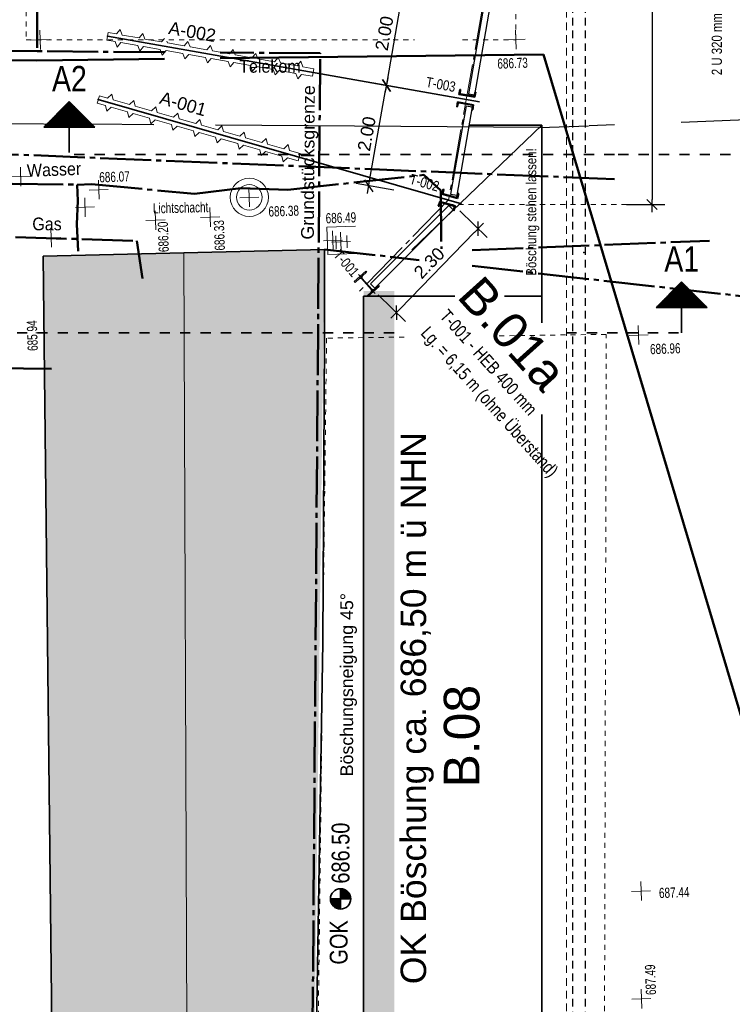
# Model space of a CAD drawing. Header units: metres. Extents: x 1 to 118, y 0 to 84.
# Tile 7 of 24: x 24 to 38, y 34 to 53. Entities that reach past the tile are written whole.
import ezdxf

# ---------------------------------------------------------------- set-up
doc = ezdxf.new("R2010")
doc.units = ezdxf.units.M
for name, pattern in [('ACHSE1', [5.6, 5, -0.25, 0.1, -0.25]), ('ACHSE3', [1.25, 1, -0.1, 0.05, -0.1]), ('DURCHG', [0]), ('GESTR1', [0.4, 0.2, -0.2]), ('GESTR2', [0.25, 0.15, -0.1]), ('GESTR3', [0.2, 0.1, -0.1]), ('PUNKTE', [0.15, 0.05, -0.1])]:
    doc.linetypes.add(name, pattern=pattern)
for name, color, linetype in [('Anker', 7, 'Continuous'), ('Ankerplatte', 7, 'Continuous'), ('Ausfachung', 7, 'Continuous'), ('Aushub', 7, 'Continuous'), ('Bestand', 7, 'Continuous'), ('BT-Beschriftung_Bohlträger', 7, 'Continuous'), ('BT-Verbau', 7, 'Continuous'), ('Gas', 7, 'Continuous'), ('GEOMETRIE', 7, 'Continuous'), ('Grundst_cksgrenze', 7, 'Continuous'), ('H_henkoten', 7, 'Continuous'), ('HILFPU', 7, 'Continuous'), ('MAKET', 7, 'Continuous'), ('Nachbargeb_ude', 7, 'Continuous'), ('Regenwasserversickerung', 7, 'Continuous'), ('SCHNPF', 7, 'Continuous'), ('Sparten_Vermessung', 7, 'Continuous'), ('Strom', 7, 'Continuous'), ('SW-Kanal', 7, 'Continuous'), ('Telekom', 7, 'Continuous'), ('TEXTE', 7, 'Continuous'), ('UG', 7, 'Continuous'), ('Wasser', 7, 'Continuous')]:
    doc.layers.add(name, color=color, linetype=linetype)
doc.styles.add('Arial', font='arial.ttf')
doc.dimstyles.new('ISBSTRICH4E', dxfattribs={"dimtxt": 0.25, "dimasz": 0.1, "dimexe": 0.25, "dimexo": 0, "dimgap": 0.09, "dimtad": 1, "dimzin": 0, "dimdsep": 46, "dimtxsty": 'Arial', "dimblk": 'ID4', "dimblk1": 'ID4', "dimblk2": 'ID4', "dimsah": 1, "dimcen": 0.09, "dimdle": 0.15, "dimclrd": 7, "dimclre": 7, "dimclrt": 7, "dimazin": 0, "dimtfac": 1, "dimtdec": 4, "dimtix": 1, "dimtmove": 2, "dimatfit": 3, "dimfxl": 1, "dimtvp": 0.004, "dimtolj": 1, "dimtzin": 0, "dimarcsym": 0})

# ---------------------------------------------------------------- blocks, each defined once
blk = doc.blocks.new('DIM43')
at = {"layer": 'Aushub', "color": 7, "linetype": 'DURCHG', "lineweight": 35}
for p, q in [((30.558, 35.82), (30.558, 36.22)), ((30.758, 36.02), (30.358, 36.02))]:
    blk.add_line(p, q, dxfattribs=at)
blk.add_circle((30.558, 36.02), 0.2, dxfattribs=at)
blk = doc.blocks.new('DIM44')
at = {"layer": 'Aushub', "color": 7, "style": 'Arial', "width": 0.8}
blk.add_text('686.50', height=0.35, rotation=450, dxfattribs=at).set_placement((30.733, 36.32))
blk = doc.blocks.new('ID4')
at = {"color": 7, "linetype": 'DURCHG', "lineweight": 25}
for p, q in [((-1, -1), (1, 1)), ((1.5, 0), (-1, 0))]:
    blk.add_line(p, q, dxfattribs=at)
blk = doc.blocks.new('*D91')
at = {"layer": 'Defpoints', "color": 0}
for p in [(31.806, 53.949), (32.298, 53.862), (31.951, 51.892)]:
    blk.add_point(p, dxfattribs=at)
at = {"layer": 'MAKET', "color": 7, "lineweight": -2}
for p, q in [((32.298, 53.862), (31.56, 53.992)), ((31.476, 52.078), (31.788, 53.85)), ((31.951, 51.892), (31.212, 52.023))]:
    blk.add_line(p, q, dxfattribs=at)
at = {"layer": 'MAKET', "color": 7, "lineweight": -2, "xscale": 0.1, "yscale": 0.1, "zscale": 0.1}
for p, rotation in [((31.806, 53.949), 79.9999999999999), ((31.459, 51.979), 259.9999999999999)]:
    blk.add_blockref('ID4', p, dxfattribs=dict(at, rotation=rotation))
at = {"layer": 'MAKET', "color": 7, "insert": (31.418, 53.002), "char_height": 0.25, "attachment_point": 5, "rotation": 80, "style": 'Arial'}
blk.add_mtext('\\A1;2.00', dxfattribs=at)
blk = doc.blocks.new('*D92')
at = {"layer": 'Defpoints', "color": 0}
for p in [(31.459, 51.979), (31.951, 51.892), (31.604, 49.923)]:
    blk.add_point(p, dxfattribs=at)
at = {"layer": 'MAKET', "color": 7, "lineweight": -2}
for p, q in [((31.951, 51.892), (31.212, 52.023)), ((31.129, 50.108), (31.441, 51.881)), ((31.604, 49.923), (30.865, 50.053))]:
    blk.add_line(p, q, dxfattribs=at)
at = {"layer": 'MAKET', "color": 7, "lineweight": -2, "xscale": 0.1, "yscale": 0.1, "zscale": 0.1}
for p, rotation in [((31.459, 51.979), 79.99999999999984), ((31.111, 50.01), 259.9999999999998)]:
    blk.add_blockref('ID4', p, dxfattribs=dict(at, rotation=rotation))
at = {"layer": 'MAKET', "color": 7, "insert": (31.071, 51.032), "char_height": 0.25, "attachment_point": 5, "rotation": 80, "style": 'Arial'}
blk.add_mtext('\\A1;2.00', dxfattribs=at)
blk = doc.blocks.new('*D94')
at = {"layer": 'Defpoints', "color": 0}
for p in [(36.17, 59.64), (36.17, 49.643), (36.67, 49.643)]:
    blk.add_point(p, dxfattribs=at)
at = {"layer": 'MAKET', "color": 7, "lineweight": -2}
for p, q in [((36.17, 59.64), (36.92, 59.64)), ((36.67, 59.54), (36.67, 49.743)), ((36.17, 49.643), (36.92, 49.643))]:
    blk.add_line(p, q, dxfattribs=at)
at = {"layer": 'MAKET', "color": 7, "lineweight": -2, "xscale": 0.1, "yscale": 0.1, "zscale": 0.1}
for p, rotation in [((36.67, 59.64), 90.0000000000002), ((36.67, 49.643), 270.0000000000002)]:
    blk.add_blockref('ID4', p, dxfattribs=dict(at, rotation=rotation))
at = {"layer": 'MAKET', "color": 7, "insert": (36.452, 54.642), "char_height": 0.25, "attachment_point": 5, "rotation": 90, "style": 'Arial'}
blk.add_mtext('\\A1;10.00', dxfattribs=at)
blk = doc.blocks.new('*D112')
at = {"layer": 'Defpoints', "color": 0}
for p in [(32.898, 49.518), (31.294, 47.871), (31.652, 47.522)]:
    blk.add_point(p, dxfattribs=at)
at = {"layer": 'MAKET', "color": 7, "lineweight": -2}
for p, q in [((32.898, 49.518), (33.436, 48.995)), ((33.187, 49.098), (31.722, 47.593)), ((31.294, 47.871), (31.831, 47.347))]:
    blk.add_line(p, q, dxfattribs=at)
at = {"layer": 'MAKET', "color": 7, "lineweight": -2, "xscale": 0.1, "yscale": 0.1, "zscale": 0.1}
for p, rotation in [((33.257, 49.169), 45.75833396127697), ((31.652, 47.522), 225.7583339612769)]:
    blk.add_blockref('ID4', p, dxfattribs=dict(at, rotation=rotation))
at = {"layer": 'MAKET', "color": 7, "insert": (32.298, 48.497), "char_height": 0.25, "attachment_point": 5, "rotation": 45.7583, "style": 'Arial'}
blk.add_mtext('\\A1;2.30', dxfattribs=at)

msp = doc.modelspace()

# ---------------------------------------------------------------- hatches: boundary and pattern name
at = {"layer": 'Aushub'}
for points in [[(31.009, 24.247), (31.611, 24.247), (31.611, 47.944), (31.009, 47.944)], [(30.558, 36.02), (30.758, 36.02, 0.414214), (30.558, 36.22)], [(30.558, 35.82), (30.558, 36.02), (30.358, 36.02, 0.414214)]]:
    msp.add_hatch(color=7, dxfattribs=at).paths.add_polyline_path(points)
at = {"layer": 'Nachbargeb_ude'}
msp.add_hatch(color=7, dxfattribs=at).paths.add_polyline_path([(30.241, 48.763), (24.722, 48.632), (24.92, 31.299), (16.01, 31.412), (15.965, 24.616), (18.38, 24.509), (18.385, 24.369), (29.938, 24.204), (30.241, 48.763)])

# ---------------------------------------------------------------- linework, layer by layer
at = {"layer": 'Anker', "color": 7, "linetype": 'DURCHG', "lineweight": 18}
for p, q in [((25.97, 52.871), (25.996, 53.019)), ((26.161, 52.99), (25.996, 53.019)), ((26.235, 53.078), (26.161, 52.99)), ((26.235, 53.078), (26.274, 52.969)), ((26.604, 52.911), (26.274, 52.969)), ((26.678, 53), (26.604, 52.911)), ((26.678, 53), (26.718, 52.891)), ((26.135, 52.842), (25.97, 52.871)), ((26.174, 52.733), (26.135, 52.842)), ((26.174, 52.733), (26.248, 52.822)), ((26.578, 52.764), (26.248, 52.822)), ((26.617, 52.655), (26.578, 52.764)), ((26.617, 52.655), (26.692, 52.744)), ((27.021, 52.686), (26.692, 52.744)), ((27.047, 52.833), (26.718, 52.891)), ((27.101, 52.898), (27.047, 52.833)), ((27.147, 52.851), (27.161, 52.813)), ((27.49, 52.755), (27.161, 52.813)), ((27.564, 52.844), (27.49, 52.755)), ((27.564, 52.844), (27.604, 52.735)), ((28.008, 52.765), (27.933, 52.677)), ((28.008, 52.765), (28.047, 52.657)), ((27.061, 52.577), (27.021, 52.686)), ((27.061, 52.577), (27.135, 52.665)), ((27.464, 52.607), (27.135, 52.665)), ((27.504, 52.499), (27.464, 52.607)), ((27.504, 52.499), (27.578, 52.587)), ((27.907, 52.529), (27.578, 52.587)), ((27.933, 52.677), (27.604, 52.735)), ((28.377, 52.599), (28.047, 52.657)), ((28.451, 52.687), (28.377, 52.599)), ((28.451, 52.687), (28.49, 52.579)), ((28.82, 52.521), (28.49, 52.579)), ((28.894, 52.609), (28.82, 52.521)), ((28.894, 52.609), (28.933, 52.501)), ((27.947, 52.421), (27.907, 52.529)), ((27.947, 52.421), (28.021, 52.509)), ((28.351, 52.451), (28.021, 52.509)), ((28.39, 52.343), (28.351, 52.451)), ((28.39, 52.343), (28.464, 52.431)), ((28.794, 52.373), (28.464, 52.431)), ((28.833, 52.264), (28.794, 52.373)), ((28.833, 52.264), (28.907, 52.353)), ((29.237, 52.295), (28.907, 52.353)), ((29.263, 52.443), (28.933, 52.501)), ((29.337, 52.531), (29.263, 52.443)), ((29.337, 52.531), (29.377, 52.422)), ((29.706, 52.364), (29.377, 52.422)), ((29.78, 52.453), (29.706, 52.364)), ((29.78, 52.453), (29.82, 52.344)), ((29.276, 52.186), (29.237, 52.295)), ((29.276, 52.186), (29.351, 52.275)), ((29.68, 52.217), (29.351, 52.275)), ((29.72, 52.108), (29.68, 52.217)), ((29.72, 52.108), (29.794, 52.197)), ((30.008, 52.159), (29.794, 52.197)), ((30.034, 52.307), (29.82, 52.344)), ((30.008, 52.159), (30.034, 52.307)), ((25.784, 51.632), (25.825, 51.776)), ((25.986, 51.73), (25.825, 51.776)), ((26.069, 51.811), (25.986, 51.73)), ((26.069, 51.811), (26.097, 51.698)), ((25.944, 51.586), (25.784, 51.632)), ((25.972, 51.474), (25.944, 51.586)), ((26.418, 51.606), (26.097, 51.698)), ((26.501, 51.686), (26.418, 51.606)), ((26.501, 51.686), (26.529, 51.574)), ((25.972, 51.474), (26.055, 51.554)), ((26.377, 51.462), (26.055, 51.554)), ((26.405, 51.35), (26.377, 51.462)), ((26.405, 51.35), (26.488, 51.43)), ((26.809, 51.338), (26.488, 51.43)), ((26.851, 51.482), (26.529, 51.574)), ((26.934, 51.562), (26.851, 51.482)), ((26.934, 51.562), (26.962, 51.45)), ((27.283, 51.358), (26.962, 51.45)), ((27.366, 51.438), (27.283, 51.358)), ((27.366, 51.438), (27.394, 51.326)), ((26.837, 51.226), (26.809, 51.338)), ((26.837, 51.226), (26.92, 51.306)), ((27.242, 51.214), (26.92, 51.306)), ((27.27, 51.102), (27.242, 51.214)), ((27.716, 51.234), (27.394, 51.326)), ((27.799, 51.314), (27.716, 51.234)), ((27.799, 51.314), (27.827, 51.202)), ((28.148, 51.11), (27.827, 51.202)), ((27.27, 51.102), (27.353, 51.182)), ((27.674, 51.09), (27.353, 51.182)), ((27.702, 50.978), (27.674, 51.09)), ((27.702, 50.978), (27.785, 51.058)), ((28.107, 50.966), (27.785, 51.058)), ((28.231, 51.19), (28.148, 51.11)), ((28.231, 51.19), (28.259, 51.078)), ((28.581, 50.986), (28.259, 51.078)), ((28.664, 51.066), (28.581, 50.986)), ((28.664, 51.066), (28.692, 50.954)), ((28.135, 50.854), (28.107, 50.966)), ((28.135, 50.854), (28.218, 50.934)), ((28.54, 50.842), (28.218, 50.934)), ((28.568, 50.73), (28.54, 50.842)), ((28.568, 50.73), (28.651, 50.81)), ((28.972, 50.718), (28.651, 50.81)), ((29.014, 50.862), (28.692, 50.954)), ((29.097, 50.942), (29.014, 50.862)), ((29.097, 50.942), (29.125, 50.83)), ((29.446, 50.738), (29.125, 50.83)), ((29.529, 50.818), (29.446, 50.738)), ((29.529, 50.818), (29.557, 50.706)), ((29, 50.606), (28.972, 50.718)), ((29, 50.606), (29.083, 50.686)), ((29.405, 50.594), (29.083, 50.686)), ((29.766, 50.646), (29.557, 50.706)), ((29.725, 50.502), (29.766, 50.646)), ((29.433, 50.482), (29.405, 50.594)), ((29.433, 50.482), (29.516, 50.562)), ((29.725, 50.502), (29.516, 50.562))]:
    msp.add_line(p, q, dxfattribs=at)
at = {"layer": 'Anker', "color": 7, "linetype": 'DURCHG', "lineweight": 35}
for p, q in [((25.983, 52.945), (33.287, 51.657)), ((25.804, 51.704), (32.934, 49.66))]:
    msp.add_line(p, q, dxfattribs=at)
at = {"layer": 'Anker', "color": 4}
for p in [(25.983, 52.945), (30.021, 52.233), (25.804, 51.704), (33.025, 51.703), (29.746, 50.574), (32.677, 49.733)]:
    msp.add_point(p, dxfattribs=at)
at = {"layer": 'Ausfachung', "color": 7, "linetype": 'DURCHG', "lineweight": 25}
for p, q in [((33.371, 53.548), (33.066, 51.814)), ((33.49, 53.528), (33.184, 51.793)), ((33.066, 51.814), (33.184, 51.793)), ((33.024, 51.579), (32.718, 49.845)), ((33.142, 51.558), (32.837, 49.824)), ((33.024, 51.579), (33.142, 51.558)), ((32.718, 49.845), (32.837, 49.824)), ((32.682, 49.623), (31.143, 48.086)), ((32.766, 49.538), (31.228, 48.001)), ((32.682, 49.623), (32.766, 49.538)), ((31.143, 48.086), (31.228, 48.001))]:
    msp.add_line(p, q, dxfattribs=at)
at = {"layer": 'Aushub', "color": 7, "linetype": 'DURCHG', "lineweight": 35}
for p, q in [((34.509, 51.198), (31.957, 48.755)), ((34.509, 51.198), (33.079, 51.198)), ((34.509, 51.198), (34.509, 47.32)), ((31.009, 47.848), (31.009, 24.247)), ((32.802, 47.848), (31.009, 47.848)), ((34.509, 47.848), (33.772, 47.848)), ((34.509, 45.522), (34.509, 29.409))]:
    msp.add_line(p, q, dxfattribs=at)
at = {"layer": 'Bestand', "color": 254, "linetype": 'GESTR3', "lineweight": 13}
for p, q in [((24.344, 65.437), (24.389, 52.874)), ((33.996, 52.878), (33.993, 54.409)), ((24.389, 52.874), (32.012, 52.877)), ((32.953, 52.878), (33.996, 52.878)), ((30.283, 47.022), (30.01, 24.429)), ((31.805, 47.043), (30.283, 47.022)), ((35.771, 47.096), (33.559, 47.066)), ((35.714, 24.419), (35.771, 47.096))]:
    msp.add_line(p, q, dxfattribs=at)
at = {"layer": 'BT-Verbau', "color": 7, "linetype": 'ACHSE3', "lineweight": 18}
for p, q in [((33.372, 53.673), (32.677, 49.733)), ((32.677, 49.733), (30.905, 47.914))]:
    msp.add_line(p, q, dxfattribs=at)
at = {"layer": 'BT-Verbau', "color": 7, "linetype": 'DURCHG', "lineweight": 35}
for p, q in [((32.898, 51.903), (32.88, 51.805)), ((32.88, 51.805), (33.195, 51.749)), ((32.9, 51.903), (32.898, 51.903)), ((32.904, 51.828), (32.911, 51.887)), ((33.165, 51.769), (32.915, 51.813)), ((33.195, 51.837), (33.181, 51.779)), ((33.195, 51.749), (33.213, 51.848)), ((33.213, 51.848), (33.211, 51.848)), ((32.837, 51.558), (32.854, 51.657)), ((32.854, 51.657), (33.169, 51.601)), ((32.868, 51.627), (32.855, 51.569)), ((33.134, 51.593), (32.884, 51.637)), ((33.169, 51.601), (33.152, 51.503)), ((32.839, 51.558), (32.837, 51.558)), ((33.138, 51.519), (33.146, 51.578)), ((33.152, 51.503), (33.15, 51.503)), ((32.572, 49.946), (32.544, 49.85)), ((32.544, 49.85), (32.852, 49.761)), ((32.57, 49.871), (32.584, 49.929)), ((32.574, 49.945), (32.572, 49.946)), ((32.824, 49.784), (32.58, 49.854)), ((32.86, 49.849), (32.841, 49.793)), ((32.852, 49.761), (32.879, 49.858)), ((32.879, 49.858), (32.877, 49.858)), ((32.475, 49.609), (32.503, 49.705)), ((32.514, 49.674), (32.494, 49.618)), ((32.503, 49.705), (32.811, 49.617)), ((32.775, 49.613), (32.531, 49.683)), ((32.477, 49.609), (32.475, 49.609)), ((32.771, 49.538), (32.785, 49.596)), ((32.783, 49.521), (32.781, 49.522)), ((32.811, 49.617), (32.783, 49.521)), ((31.051, 48.335), (30.827, 48.134)), ((30.98, 48.239), (31.067, 48.317)), ((31.067, 48.317), (31.051, 48.335)), ((30.827, 48.134), (30.844, 48.116)), ((30.844, 48.116), (30.93, 48.194)), ((30.968, 48.192), (31.167, 47.97)), ((31.177, 47.979), (30.978, 48.201)), ((31.165, 47.932), (31.079, 47.855)), ((31.095, 47.837), (31.318, 48.037)), ((31.302, 48.055), (31.216, 47.977)), ((31.318, 48.037), (31.302, 48.055)), ((31.079, 47.855), (31.095, 47.837))]:
    msp.add_line(p, q, dxfattribs=at)
at = {"layer": 'BT-Verbau', "color": 7, "linetype": 'ACHSE1', "lineweight": 18}
for p, q in [((32.833, 51.737), (33.217, 51.669)), ((32.49, 49.787), (32.865, 49.68)), ((30.907, 48.27), (31.239, 47.901))]:
    msp.add_line(p, q, dxfattribs=at)
at = {"layer": 'BT-Verbau', "color": 180, "linetype": 'DURCHG', "lineweight": 50}
msp.add_line((30.781, 48.321), (30.781, 48.321), dxfattribs=at)
at = {"layer": 'BT-Verbau', "color": 7, "linetype": 'DURCHG', "lineweight": 35}
for centre, radius, start, end in [((32.897, 51.889), 0.014, 352.8624, 80), ((32.917, 51.827), 0.014, 172.8624, 260), ((33.168, 51.782), 0.014, 260, 347.1376), ((33.208, 51.834), 0.014, 80, 167.1376), ((32.882, 51.624), 0.014, 80, 167.1376), ((33.132, 51.58), 0.014, 352.8624, 80), ((32.841, 51.572), 0.014, 260, 347.1376), ((33.152, 51.517), 0.014, 172.8624, 260), ((32.584, 49.867), 0.014, 166.8624, 254), ((32.57, 49.932), 0.014, 346.8624, 74), ((32.874, 49.845), 0.014, 74, 161.1376), ((32.527, 49.669), 0.014, 74, 161.1376), ((32.828, 49.797), 0.014, 254, 341.1376), ((32.481, 49.622), 0.014, 254, 341.1376), ((32.785, 49.535), 0.014, 166.8624, 254), ((32.771, 49.599), 0.014, 346.8624, 74), ((30.948, 48.174), 0.027, 41.9625, 131.9625), ((30.998, 48.219), 0.027, 131.9625, 221.9625), ((31.147, 47.952), 0.027, 311.9625, 41.9625), ((31.197, 47.997), 0.027, 221.9625, 311.9625)]:
    msp.add_arc(centre, radius, start, end, dxfattribs=at)
at = {"layer": 'BT-Verbau', "color": 4}
for p in [(33.025, 51.703), (32.677, 49.733), (31.073, 48.086), (31.073, 48.086)]:
    msp.add_point(p, dxfattribs=at)
at = {"layer": 'Gas', "color": 20, "linetype": 'ACHSE3', "lineweight": 50}
for p, q in [((18.983, 49.16), (26.558, 48.932)), ((26.558, 48.932), (26.67, 48.193))]:
    msp.add_line(p, q, dxfattribs=at)
at = {"layer": 'GEOMETRIE', "color": 7, "linetype": 'PUNKTE', "lineweight": 18}
msp.add_line((36.17, 49.643), (32.677, 49.643), dxfattribs=at)
at = {"layer": 'Grundst_cksgrenze', "color": 54, "linetype": 'ACHSE3', "lineweight": 50}
for p, q in [((24.632, 60.216), (24.603, 52.651)), ((24.603, 52.651), (5.825, 52.843)), ((27.101, 52.633), (24.603, 52.651)), ((30.158, 52.612), (28.195, 52.626)), ((29.938, 24.198), (30.158, 52.612))]:
    msp.add_line(p, q, dxfattribs=at)
at = {"layer": 'H_henkoten', "color": 9, "linetype": 'DURCHG', "lineweight": 13}
for p, q in [((24.655, 53.062), (24.668, 52.687)), ((33.989, 53.066), (34.002, 52.691)), ((24.474, 52.868), (24.849, 52.881)), ((33.808, 52.872), (34.183, 52.885)), ((24.275, 50.379), (24.288, 50.004)), ((24.094, 50.185), (24.469, 50.198)), ((25.807, 50.122), (25.82, 49.747)), ((25.626, 49.928), (26.001, 49.941)), ((28.761, 49.972), (28.774, 49.597)), ((25.538, 49.776), (25.55, 49.401)), ((28.58, 49.778), (28.955, 49.791)), ((25.357, 49.582), (25.731, 49.595)), ((26.921, 49.522), (26.933, 49.148)), ((27.994, 49.584), (28.007, 49.209)), ((26.74, 49.328), (27.114, 49.341)), ((27.813, 49.39), (28.188, 49.403)), ((24.874, 49.18), (24.887, 48.805)), ((30.403, 49.126), (30.416, 48.752)), ((30.559, 49.102), (30.572, 48.727)), ((24.693, 48.986), (25.068, 48.999)), ((30.222, 48.933), (30.597, 48.946)), ((30.378, 48.908), (30.753, 48.921)), ((36.4, 47.271), (36.413, 46.897)), ((36.219, 47.077), (36.594, 47.09)), ((36.448, 36.362), (36.461, 35.987)), ((36.267, 36.168), (36.642, 36.181)), ((36.454, 34.246), (36.467, 33.871)), ((36.273, 34.052), (36.648, 34.065))]:
    msp.add_line(p, q, dxfattribs=at)
at = {"layer": 'HILFPU', "color": 4}
msp.add_point((35.332, 48.7), dxfattribs=at)
at = {"layer": 'Nachbargeb_ude', "color": 7, "linetype": 'DURCHG', "lineweight": 35}
for p, q in [((30.241, 48.763), (24.722, 48.632)), ((30.241, 47.022), (30.241, 48.763)), ((24.722, 48.632), (24.92, 31.299)), ((30.241, 47.022), (30.209, 41.057)), ((29.938, 24.198), (30.209, 41.057))]:
    msp.add_line(p, q, dxfattribs=at)
at = {"layer": 'Nachbargeb_ude', "color": 7, "linetype": 'DURCHG', "lineweight": 18}
msp.add_line((27.563, 28.048), (27.481, 48.698), dxfattribs=at)
at = {"layer": 'Regenwasserversickerung', "color": 140, "linetype": 'ACHSE3', "lineweight": 50}
for p, q in [((30.241, 48.763), (32.103, 48.554)), ((33.141, 48.438), (46.311, 46.964))]:
    msp.add_line(p, q, dxfattribs=at)
at = {"layer": 'SCHNPF', "color": 7, "linetype": 'DURCHG', "lineweight": 35}
for p, q in [((25.234, 51.663), (24.734, 51.163)), ((25.159, 51.587), (25.31, 51.587)), ((25.174, 51.602), (25.295, 51.602)), ((25.189, 51.618), (25.28, 51.618)), ((25.204, 51.633), (25.265, 51.633)), ((25.219, 51.648), (25.25, 51.648)), ((25.234, 50.663), (25.234, 51.663)), ((25.734, 51.163), (25.234, 51.663)), ((24.962, 51.39), (25.507, 51.39)), ((24.977, 51.405), (25.492, 51.405)), ((24.992, 51.421), (25.477, 51.421)), ((25.007, 51.436), (25.462, 51.436)), ((25.022, 51.451), (25.447, 51.451)), ((25.038, 51.466), (25.431, 51.466)), ((25.053, 51.481), (25.416, 51.481)), ((25.068, 51.496), (25.401, 51.496)), ((25.083, 51.511), (25.386, 51.511)), ((25.098, 51.527), (25.371, 51.527)), ((25.113, 51.542), (25.356, 51.542)), ((25.128, 51.557), (25.341, 51.557)), ((25.144, 51.572), (25.325, 51.572)), ((24.78, 51.208), (25.689, 51.208)), ((24.795, 51.224), (25.674, 51.224)), ((24.81, 51.239), (25.659, 51.239)), ((24.825, 51.254), (25.644, 51.254)), ((24.841, 51.269), (25.628, 51.269)), ((24.856, 51.284), (25.613, 51.284)), ((24.871, 51.299), (25.598, 51.299)), ((24.886, 51.314), (25.583, 51.314)), ((24.901, 51.33), (25.568, 51.33)), ((24.916, 51.345), (25.553, 51.345)), ((24.931, 51.36), (25.538, 51.36)), ((24.947, 51.375), (25.522, 51.375)), ((24.734, 51.163), (25.734, 51.163)), ((24.75, 51.178), (25.719, 51.178)), ((24.765, 51.193), (25.704, 51.193)), ((36.75, 47.625), (37.25, 48.125)), ((37.265, 48.11), (37.235, 48.11)), ((37.25, 47.125), (37.25, 48.125)), ((37.25, 48.125), (37.75, 47.625)), ((37.462, 47.913), (37.038, 47.913)), ((37.447, 47.928), (37.053, 47.928)), ((37.432, 47.943), (37.068, 47.943)), ((37.417, 47.958), (37.084, 47.958)), ((37.402, 47.973), (37.099, 47.973)), ((37.387, 47.988), (37.114, 47.988)), ((37.371, 48.004), (37.129, 48.004)), ((37.356, 48.019), (37.144, 48.019)), ((37.341, 48.034), (37.159, 48.034)), ((37.326, 48.049), (37.174, 48.049)), ((37.311, 48.064), (37.19, 48.064)), ((37.296, 48.079), (37.205, 48.079)), ((37.281, 48.095), (37.22, 48.095)), ((37.644, 47.731), (36.856, 47.731)), ((37.629, 47.746), (36.871, 47.746)), ((37.614, 47.761), (36.887, 47.761)), ((37.599, 47.776), (36.902, 47.776)), ((37.584, 47.791), (36.917, 47.791)), ((37.568, 47.807), (36.932, 47.807)), ((37.553, 47.822), (36.947, 47.822)), ((37.538, 47.837), (36.962, 47.837)), ((37.523, 47.852), (36.977, 47.852)), ((37.508, 47.867), (36.993, 47.867)), ((37.493, 47.882), (37.008, 47.882)), ((37.477, 47.898), (37.023, 47.898)), ((37.75, 47.625), (36.75, 47.625)), ((37.735, 47.64), (36.765, 47.64)), ((37.72, 47.655), (36.781, 47.655)), ((37.705, 47.67), (36.796, 47.67)), ((37.69, 47.685), (36.811, 47.685)), ((37.674, 47.701), (36.826, 47.701)), ((37.659, 47.716), (36.841, 47.716))]:
    msp.add_line(p, q, dxfattribs=at)
at = {"layer": 'SCHNPF', "color": 7, "linetype": 'GESTR1', "lineweight": 35}
for p, q in [((35.932, 50.622), (25.234, 50.622)), ((70.206, 50.622), (35.932, 50.622)), ((31.61, 47.125), (21.922, 47.125)), ((34.99, 47.125), (37.25, 47.125))]:
    msp.add_line(p, q, dxfattribs=at)
at = {"layer": 'Sparten_Vermessung', "color": 9, "linetype": 'DURCHG', "lineweight": 13}
for p, q in [((30.85, 49.219), (30.29, 49.2)), ((30.29, 49.2), (30.309, 48.666)), ((30.466, 49.028), (30.475, 48.773)), ((30.678, 49.035), (30.686, 48.793)), ((30.309, 48.666), (30.869, 48.685))]:
    msp.add_line(p, q, dxfattribs=at)
for radius in [0.375, 0.25]:
    msp.add_circle((28.768, 49.785), radius, dxfattribs=at)
at = {"layer": 'Strom', "color": 1, "linetype": 'DURCHG', "lineweight": 25}
for p, q in [((37.238, 51.262), (45.29, 51.57)), ((19.426, 51.277), (25.641, 51.219)), ((26.894, 51.21), (25.643, 51.219)), ((34.47, 51.156), (28.103, 51.201)), ((35.436, 51.193), (35.932, 51.212)), ((34.468, 51.156), (35.42, 51.189))]:
    msp.add_line(p, q, dxfattribs=at)
at = {"layer": 'SW-Kanal', "color": 16, "linetype": 'ACHSE3', "lineweight": 50}
msp.add_line((35.932, 50.141), (12.621, 51.099), dxfattribs=at)
at = {"layer": 'Telekom', "color": 84, "linetype": 'DURCHG', "lineweight": 50}
for p, q in [((24.601, 52.469), (5.675, 52.663)), ((34.541, 52.59), (28.195, 52.513)), ((40.397, 32.959), (34.541, 52.59)), ((27.101, 52.499), (24.601, 52.469)), ((23.302, 46.44), (24.886, 46.42))]:
    msp.add_line(p, q, dxfattribs=at)
at = {"layer": 'UG', "color": 9, "linetype": 'GESTR2', "lineweight": 13}
msp.add_line((34.99, 57.716), (34.99, 29.909), dxfattribs=at)
at = {"layer": 'UG', "color": 7, "linetype": 'GESTR2', "lineweight": 25}
for p, q in [((35.11, 57.556), (35.11, 30.069)), ((35.36, 57.306), (35.36, 30.319))]:
    msp.add_line(p, q, dxfattribs=at)
at = {"layer": 'Wasser', "color": 5, "linetype": 'ACHSE3', "lineweight": 50}
for p, q in [((24.115, 50.048), (25.387, 50.033)), ((25.387, 50.033), (25.669, 50.045)), ((25.669, 50.045), (27.69, 49.851)), ((29.523, 49.931), (32.194, 50.224)), ((32.194, 50.224), (32.525, 49.921)), ((25.387, 50.033), (25.401, 49.716)), ((27.69, 49.851), (28.604, 49.962)), ((28.604, 49.962), (29.523, 49.931)), ((32.525, 49.921), (32.536, 48.777)), ((25.401, 49.716), (25.386, 49.256)), ((25.386, 49.256), (25.409, 48.728)), ((33.141, 48.745), (37.796, 48.934))]:
    msp.add_line(p, q, dxfattribs=at)

# ---------------------------------------------------------------- block references
for name in ['DIM44', 'DIM43']:
    msp.add_blockref(name, (0, 0))

# ---------------------------------------------------------------- texts
at = {"layer": 'Ankerplatte', "color": 7, "style": 'Arial'}
for s, rotation, p in [('A-002', 350, (27.168, 52.992)), ('A-001', 344, (26.988, 51.628))]:
    msp.add_text(s, height=0.25, rotation=rotation, dxfattribs=at).set_placement(p)
at = {"layer": 'Aushub', "color": 1, "style": 'Arial'}
msp.add_text('OK Böschung ca. 686,50 m ü NHN', height=0.5, rotation=90, dxfattribs=at).set_placement((32.237, 34.346))
at = {"layer": 'Aushub', "color": 7, "style": 'Arial'}
msp.add_text('Böschungsneigung 45°', height=0.25, rotation=90, dxfattribs=at).set_placement((30.805, 38.425))
at = {"layer": 'Aushub', "color": 7, "style": 'Arial', "width": 0.8}
msp.add_text('GOK', height=0.35, rotation=90, dxfattribs=at).set_placement((30.696, 34.731))
at = {"layer": 'BT-Beschriftung_Bohlträger', "color": 7, "style": 'Arial', "width": 0.8}
for s, rotation, p in [('T-003', 350, (32.22, 51.952)), ('T-002', 344, (31.897, 50.056))]:
    msp.add_text(s, height=0.2, rotation=rotation, dxfattribs=at).set_placement(p)
at = {"layer": 'BT-Verbau', "color": 7, "style": 'Arial', "width": 0.8}
msp.add_text('T-001', height=0.2, rotation=311, dxfattribs=at).set_placement((30.405, 48.644))
at = {"layer": 'Gas', "color": 30, "style": 'Arial', "width": 0.9}
msp.add_text('Gas', height=0.25, rotation=360, dxfattribs=at).set_placement((24.51, 49.138))
at = {"layer": 'Grundst_cksgrenze', "color": 56, "style": 'Arial'}
msp.add_text('Grundstücksgrenze', height=0.25, rotation=449.6, dxfattribs=at).set_placement((30.033, 48.955))
at = {"layer": 'H_henkoten', "color": 9, "style": 'Arial', "width": 0.7}
for s, rotation, p in [('686.73', 2, (33.638, 52.307)), ('686.07', 2, (25.827, 50.077)), ('Lichtschacht', 1.4, (26.879, 49.468)), ('686.38', 2, (29.147, 49.405)), ('686.49', 2, (30.269, 49.273)), ('686.20', 92, (27.19, 48.714)), ('686.33', 92, (28.29, 48.743)), ('685.94', 92, (24.619, 46.775)), ('686.96', 2, (36.634, 46.705)), ('687.44', 2, (36.809, 36.035)), ('687.49', 92, (36.749, 34.138))]:
    msp.add_text(s, height=0.2, rotation=rotation, dxfattribs=at).set_placement(p)
at = {"layer": 'SCHNPF', "color": 7, "style": 'Arial', "width": 0.8}
for s, p in [('A2', (24.896, 51.863)), ('A1', (36.911, 48.325))]:
    msp.add_text(s, height=0.5, dxfattribs=at).set_placement(p)
at = {"layer": 'Telekom', "color": 84, "style": 'Arial', "width": 0.9}
msp.add_text('Telekom', height=0.25, rotation=360, dxfattribs=at).set_placement((28.57, 52.23))
at = {"layer": 'TEXTE', "color": 7, "style": 'Arial', "width": 0.8}
for s, height, rotation, p in [('2 U 320 mm; Lg. = 5,80 m (ohne Überstand)', 0.2, 90, (38.04, 52.182)), ('Böschung stehen lassen!', 0.2, 90, (34.398, 48.249)), ('T-001 - HEB 400 mm', 0.25, 312, (32.487, 47.443)), ('Lg. = 6,15 m (ohne Überstand)', 0.25, 312, (32.115, 47.108))]:
    msp.add_text(s, height=height, rotation=rotation, dxfattribs=at).set_placement(p)
at = {"layer": 'TEXTE', "color": 7, "style": 'Arial'}
for s, rotation, p in [('B.01a', 312, (32.821, 47.827)), ('B.08', 90, (33.284, 38.207))]:
    msp.add_text(s, height=0.7, rotation=rotation, dxfattribs=at).set_placement(p)
at = {"layer": 'Wasser', "color": 5, "style": 'Arial', "width": 0.9}
msp.add_text('Wasser', height=0.25, rotation=362.3, dxfattribs=at).set_placement((24.409, 50.184))

# ---------------------------------------------------------------- dimensions: what is measured, and where the dimension line sits
at = {"layer": 'MAKET'}
for p1, p2, picture, middle in [((36.17, 59.64), (36.17, 49.643), '*D94', (36.452, 54.642)), ((31.951, 51.892), (32.298, 53.862), '*D91', (31.418, 53.002)), ((31.604, 49.923), (31.951, 51.892), '*D92', (31.071, 51.032)), ((32.898, 49.518), (31.294, 47.871), '*D112', (32.298, 48.497))]:
    dim = msp.add_aligned_dim(p1=p1, p2=p2, distance=0.5, dimstyle='ISBSTRICH4E', override={"dimasz": 0.1}, dxfattribs=at)
    dim.commit()
    dim.dimension.update_dxf_attribs({"geometry": picture, "text_midpoint": middle})

doc.saveas('drawing.dxf')
